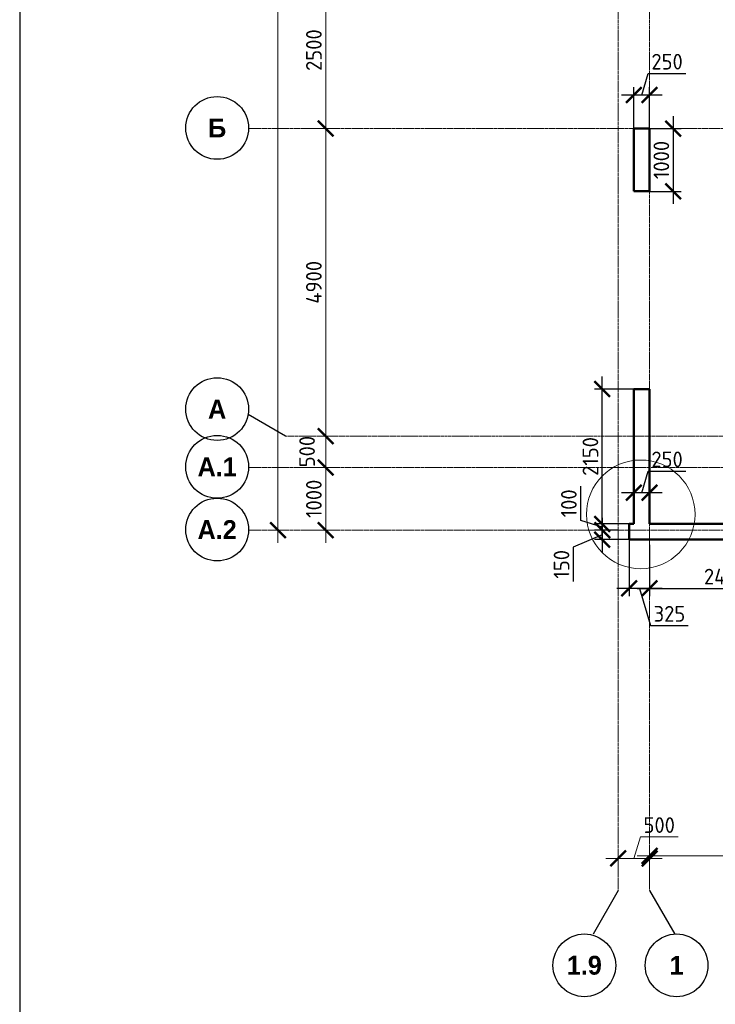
# Model space of a CAD drawing. Header units: millimetres. Extents: x 376598 to 1249954, y -318491 to -22134.
# Tile 23 of 256: x 441113 to 452199, y -145663 to -129974. Entities that reach past the tile are written whole.
import ezdxf

# ---------------------------------------------------------------- set-up
doc = ezdxf.new("R2010")
doc.units = ezdxf.units.MM
doc.linetypes.add('______5', pattern=[1100, 800, -100, 100, -100])
doc.linetypes.add('осевая', pattern=[50.8, 31.75, -6.35, 6.35, -6.35])
for name, color, linetype, lineweight in [('Конструкции 0.5', 5, 'Continuous', 50), ('Надписи', 200, 'Continuous', 18), ('Оси', 40, '______5', 18), ('РАЗМЕРЫ', 1, 'Continuous', 9)]:
    doc.layers.add(name, color=color, linetype=linetype, lineweight=lineweight)
doc.layers.add('ТОЛСТЫЕ_ОСНОВНЫЕ', color=6, linetype='Continuous')
doc.styles.add('Century Gothic', font='GOTHIC.TTF')
doc.styles.add('GOST-2.304_Type-B', font='GOST_Common.ttf')
doc.dimstyles.new('СПДС', dxfattribs={"dimscale": 100, "dimtxt": 2.5, "dimasz": 2.5, "dimexe": 1.25, "dimexo": 0, "dimtad": 1, "dimdec": 0, "dimtxsty": 'GOST-2.304_Type-B', "dimblk": 'ARCHTICK', "dimcen": 2.5, "dimdle": 2, "dimadec": 0, "dimazin": 2, "dimtfac": 0.75, "dimtdec": 0, "dimtmove": 1, "dimatfit": 3, "dimfxl": 1, "dimtolj": 1, "dimarcsym": 1})

# ---------------------------------------------------------------- blocks, each defined once
blk = doc.blocks.new('NSY101')
at = {"color": 0, "linetype": 'ByBlock', "lineweight": -2}
blk.add_circle((0, 0), 50, dxfattribs=at)
blk = doc.blocks.new('_ArchTick')
at = {"color": 0, "linetype": 'ByBlock', "const_width": 0.15}
blk.add_lwpolyline([(-0.5, -0.5), (0.5, 0.5)], dxfattribs=at)
blk = doc.blocks.new('*D1380')
at = {"layer": 'DEFPOINTS', "color": 0, "lineweight": 0, "transparency": 16777216}
for p in [(474455, -133625), (473955, -133877), (474455, -133963)]:
    blk.add_point(p, dxfattribs=at)
at = {"layer": 'РАЗМЕРЫ', "color": 0, "lineweight": -2, "transparency": 16777216}
for p, q in [((474205, -133625), (474308, -133281)), ((474308, -133281), (474908, -133281)), ((473955, -133877), (473955, -133500)), ((474455, -133963), (474455, -133500)), ((473755, -133625), (474655, -133625))]:
    blk.add_line(p, q, dxfattribs=at)
at = {"layer": 'РАЗМЕРЫ', "color": 0, "lineweight": -2, "transparency": 16777216, "xscale": 250, "yscale": 250, "zscale": 250, "rotation": 180}
blk.add_blockref('_ArchTick', (473955, -133625), dxfattribs=at)
at = {"layer": 'РАЗМЕРЫ', "color": 0, "lineweight": -2, "transparency": 16777216, "xscale": 250, "yscale": 250, "zscale": 250}
blk.add_blockref('_ArchTick', (474455, -133625), dxfattribs=at)
at = {"layer": 'РАЗМЕРЫ', "color": 0, "transparency": 16777216, "insert": (474608, -133094), "char_height": 250, "attachment_point": 5, "style": 'GOST-2.304_Type-B'}
blk.add_mtext('\\A1;500', dxfattribs=at)
blk = doc.blocks.new('*D1381')
at = {"layer": 'DEFPOINTS', "color": 0, "lineweight": 0, "transparency": 16777216}
for p in [(478555, -133586), (474455, -133963), (478555, -133916)]:
    blk.add_point(p, dxfattribs=at)
at = {"layer": 'РАЗМЕРЫ', "color": 0, "lineweight": -2, "transparency": 16777216}
for p, q in [((474455, -133963), (474455, -133461)), ((478555, -133916), (478555, -133461)), ((474255, -133586), (478755, -133586))]:
    blk.add_line(p, q, dxfattribs=at)
at = {"layer": 'РАЗМЕРЫ', "color": 0, "lineweight": -2, "transparency": 16777216, "xscale": 250, "yscale": 250, "zscale": 250, "rotation": 180}
blk.add_blockref('_ArchTick', (474455, -133586), dxfattribs=at)
at = {"layer": 'РАЗМЕРЫ', "color": 0, "lineweight": -2, "transparency": 16777216, "xscale": 250, "yscale": 250, "zscale": 250}
blk.add_blockref('_ArchTick', (478555, -133586), dxfattribs=at)
at = {"layer": 'РАЗМЕРЫ', "color": 0, "transparency": 16777216, "insert": (476505, -133398), "char_height": 250, "attachment_point": 5, "style": 'GOST-2.304_Type-B'}
blk.add_mtext('\\A1;4100', dxfattribs=at)
blk = doc.blocks.new('*D1392')
at = {"layer": 'DEFPOINTS', "color": 0, "lineweight": 0, "transparency": 16777216}
for p in [(468532, -106495), (468907, -106495), (468658, -128395)]:
    blk.add_point(p, dxfattribs=at)
at = {"layer": 'РАЗМЕРЫ', "color": 0, "lineweight": -2, "transparency": 16777216}
for p, q in [((468532, -128595), (468532, -106295)), ((468907, -106495), (468407, -106495)), ((468658, -128395), (468407, -128395))]:
    blk.add_line(p, q, dxfattribs=at)
at = {"layer": 'РАЗМЕРЫ', "color": 0, "lineweight": -2, "transparency": 16777216, "xscale": 250, "yscale": 250, "zscale": 250}
for p, rotation in [((468532, -106495), 90), ((468532, -128395), 270)]:
    blk.add_blockref('_ArchTick', p, dxfattribs=dict(at, rotation=rotation))
at = {"layer": 'РАЗМЕРЫ', "color": 0, "transparency": 16777216, "insert": (468345, -117445), "char_height": 250, "attachment_point": 5, "rotation": 90, "style": 'GOST-2.304_Type-B'}
blk.add_mtext('\\A1;21900', dxfattribs=at)
blk = doc.blocks.new('*D1393')
at = {"layer": 'DEFPOINTS', "color": 0, "lineweight": 0, "transparency": 16777216}
for p in [(468830, -127395), (469292, -127395), (468890, -128395)]:
    blk.add_point(p, dxfattribs=at)
at = {"layer": 'РАЗМЕРЫ', "color": 0, "lineweight": -2, "transparency": 16777216}
for p, q in [((469292, -128595), (469292, -127195)), ((468830, -127395), (469417, -127395)), ((468890, -128395), (469417, -128395))]:
    blk.add_line(p, q, dxfattribs=at)
at = {"layer": 'РАЗМЕРЫ', "color": 0, "lineweight": -2, "transparency": 16777216, "xscale": 250, "yscale": 250, "zscale": 250}
for p, rotation in [((469292, -127395), 90), ((469292, -128395), 270)]:
    blk.add_blockref('_ArchTick', p, dxfattribs=dict(at, rotation=rotation))
at = {"layer": 'РАЗМЕРЫ', "color": 0, "transparency": 16777216, "insert": (469104, -127895), "char_height": 250, "attachment_point": 5, "rotation": 90, "style": 'GOST-2.304_Type-B'}
blk.add_mtext('\\A1;1000', dxfattribs=at)
blk = doc.blocks.new('*D1394')
at = {"layer": 'DEFPOINTS', "color": 0, "lineweight": 0, "transparency": 16777216}
for p in [(469198, -126895), (469292, -126895), (468830, -127395)]:
    blk.add_point(p, dxfattribs=at)
at = {"layer": 'РАЗМЕРЫ', "color": 0, "lineweight": -2, "transparency": 16777216}
for p, q in [((469292, -127595), (469292, -126695)), ((469198, -126895), (469417, -126895)), ((468830, -127395), (469417, -127395))]:
    blk.add_line(p, q, dxfattribs=at)
at = {"layer": 'РАЗМЕРЫ', "color": 0, "lineweight": -2, "transparency": 16777216, "xscale": 250, "yscale": 250, "zscale": 250}
for p, rotation in [((469292, -126895), 90), ((469292, -127395), 270)]:
    blk.add_blockref('_ArchTick', p, dxfattribs=dict(at, rotation=rotation))
at = {"layer": 'РАЗМЕРЫ', "color": 0, "transparency": 16777216, "insert": (468996, -127142), "char_height": 250, "attachment_point": 5, "rotation": 90, "style": 'GOST-2.304_Type-B'}
blk.add_mtext('\\A1;500', dxfattribs=at)
blk = doc.blocks.new('*D1395')
at = {"layer": 'DEFPOINTS', "color": 0, "lineweight": 0, "transparency": 16777216}
for p in [(468934, -121995), (469292, -121995), (469198, -126895)]:
    blk.add_point(p, dxfattribs=at)
at = {"layer": 'РАЗМЕРЫ', "color": 0, "lineweight": -2, "transparency": 16777216}
for p, q in [((469292, -127095), (469292, -121795)), ((468934, -121995), (469417, -121995)), ((469198, -126895), (469417, -126895))]:
    blk.add_line(p, q, dxfattribs=at)
at = {"layer": 'РАЗМЕРЫ', "color": 0, "lineweight": -2, "transparency": 16777216, "xscale": 250, "yscale": 250, "zscale": 250}
for p, rotation in [((469292, -121995), 90), ((469292, -126895), 270)]:
    blk.add_blockref('_ArchTick', p, dxfattribs=dict(at, rotation=rotation))
at = {"layer": 'РАЗМЕРЫ', "color": 0, "transparency": 16777216, "insert": (469104, -124445), "char_height": 250, "attachment_point": 5, "rotation": 90, "style": 'GOST-2.304_Type-B'}
blk.add_mtext('\\A1;4900', dxfattribs=at)
blk = doc.blocks.new('*D1396')
at = {"layer": 'DEFPOINTS', "color": 0, "lineweight": 0, "transparency": 16777216}
for p in [(468934, -119495), (469292, -119495), (468934, -121995)]:
    blk.add_point(p, dxfattribs=at)
at = {"layer": 'РАЗМЕРЫ', "color": 0, "lineweight": -2, "transparency": 16777216}
for p, q in [((469292, -122195), (469292, -119295)), ((468934, -119495), (469417, -119495)), ((468934, -121995), (469417, -121995))]:
    blk.add_line(p, q, dxfattribs=at)
at = {"layer": 'РАЗМЕРЫ', "color": 0, "lineweight": -2, "transparency": 16777216, "xscale": 250, "yscale": 250, "zscale": 250}
for p, rotation in [((469292, -119495), 90), ((469292, -121995), 270)]:
    blk.add_blockref('_ArchTick', p, dxfattribs=dict(at, rotation=rotation))
at = {"layer": 'РАЗМЕРЫ', "color": 0, "transparency": 16777216, "insert": (469104, -120745), "char_height": 250, "attachment_point": 5, "rotation": 90, "style": 'GOST-2.304_Type-B'}
blk.add_mtext('\\A1;2500', dxfattribs=at)
blk = doc.blocks.new('*D276')
at = {"layer": 'DEFPOINTS', "color": 0, "lineweight": 0, "transparency": 16777216}
for p in [(450902, -131174), (450902, -131963), (451152, -131963)]:
    blk.add_point(p, dxfattribs=at)
at = {"layer": 'РАЗМЕРЫ', "color": 0, "lineweight": -2, "transparency": 16777216}
for p, q in [((451027, -131174), (451130, -130831)), ((451130, -130831), (451730, -130831)), ((450902, -131963), (450902, -131049)), ((451152, -131963), (451152, -131049)), ((451352, -131174), (450702, -131174))]:
    blk.add_line(p, q, dxfattribs=at)
at = {"layer": 'РАЗМЕРЫ', "color": 0, "lineweight": -2, "transparency": 16777216, "xscale": 250, "yscale": 250, "zscale": 250, "rotation": 180}
blk.add_blockref('_ArchTick', (450902, -131174), dxfattribs=at)
at = {"layer": 'РАЗМЕРЫ', "color": 0, "lineweight": -2, "transparency": 16777216, "xscale": 250, "yscale": 250, "zscale": 250}
blk.add_blockref('_ArchTick', (451152, -131174), dxfattribs=at)
at = {"layer": 'РАЗМЕРЫ', "color": 0, "lineweight": 0, "transparency": 16777216, "insert": (451430, -130643), "char_height": 250, "attachment_point": 5, "style": 'GOST-2.304_Type-B'}
blk.add_mtext('\\A1;250', dxfattribs=at)
blk = doc.blocks.new('*D277')
at = {"layer": 'DEFPOINTS', "color": 0, "lineweight": 0, "transparency": 16777216}
for p in [(451152, -131709), (451102, -132709), (451527, -132709)]:
    blk.add_point(p, dxfattribs=at)
at = {"layer": 'РАЗМЕРЫ', "color": 0, "lineweight": -2, "transparency": 16777216}
for p, q in [((451527, -131509), (451527, -132909)), ((451152, -131709), (451652, -131709)), ((451102, -132709), (451652, -132709))]:
    blk.add_line(p, q, dxfattribs=at)
at = {"layer": 'РАЗМЕРЫ', "color": 0, "lineweight": -2, "transparency": 16777216, "xscale": 250, "yscale": 250, "zscale": 250}
for p, rotation in [((451527, -131709), 90), ((451527, -132709), 270)]:
    blk.add_blockref('_ArchTick', p, dxfattribs=dict(at, rotation=rotation))
at = {"layer": 'РАЗМЕРЫ', "color": 0, "lineweight": 0, "transparency": 16777216, "insert": (451339, -132209), "char_height": 250, "attachment_point": 5, "rotation": 90, "style": 'GOST-2.304_Type-B'}
blk.add_mtext('\\A1;1000', dxfattribs=at)
blk = doc.blocks.new('*D326')
at = {"layer": 'DEFPOINTS', "color": 0, "lineweight": 0, "transparency": 16777216}
for p in [(450397, -135859), (450902, -135859), (450902, -138009)]:
    blk.add_point(p, dxfattribs=at)
at = {"layer": 'РАЗМЕРЫ', "color": 0, "lineweight": -2, "transparency": 16777216}
for p, q in [((450397, -138209), (450397, -135659)), ((450902, -135859), (450272, -135859)), ((450902, -138009), (450272, -138009))]:
    blk.add_line(p, q, dxfattribs=at)
at = {"layer": 'РАЗМЕРЫ', "color": 0, "lineweight": -2, "transparency": 16777216, "xscale": 250, "yscale": 250, "zscale": 250}
for p, rotation in [((450397, -135859), 90), ((450397, -138009), 270)]:
    blk.add_blockref('_ArchTick', p, dxfattribs=dict(at, rotation=rotation))
at = {"layer": 'РАЗМЕРЫ', "color": 0, "lineweight": 0, "transparency": 16777216, "insert": (450209, -136934), "char_height": 250, "attachment_point": 5, "rotation": 90, "style": 'GOST-2.304_Type-B'}
blk.add_mtext('\\A1;2150', dxfattribs=at)
blk = doc.blocks.new('*D327')
at = {"layer": 'DEFPOINTS', "color": 0, "lineweight": 0, "transparency": 16777216}
for p in [(450902, -137511), (450902, -137789), (451152, -137838)]:
    blk.add_point(p, dxfattribs=at)
at = {"layer": 'РАЗМЕРЫ', "color": 0, "lineweight": -2, "transparency": 16777216}
for p, q in [((451027, -137511), (451130, -137168)), ((451130, -137168), (451730, -137168)), ((450902, -137789), (450902, -137386)), ((451152, -137838), (451152, -137386)), ((451352, -137511), (450702, -137511))]:
    blk.add_line(p, q, dxfattribs=at)
at = {"layer": 'РАЗМЕРЫ', "color": 0, "lineweight": -2, "transparency": 16777216, "xscale": 250, "yscale": 250, "zscale": 250, "rotation": 180}
blk.add_blockref('_ArchTick', (450902, -137511), dxfattribs=at)
at = {"layer": 'РАЗМЕРЫ', "color": 0, "lineweight": -2, "transparency": 16777216, "xscale": 250, "yscale": 250, "zscale": 250}
blk.add_blockref('_ArchTick', (451152, -137511), dxfattribs=at)
at = {"layer": 'РАЗМЕРЫ', "color": 0, "lineweight": 0, "transparency": 16777216, "insert": (451430, -136980), "char_height": 250, "attachment_point": 5, "style": 'GOST-2.304_Type-B'}
blk.add_mtext('\\A1;250', dxfattribs=at)
blk = doc.blocks.new('*D328')
at = {"layer": 'DEFPOINTS', "color": 0, "lineweight": 0, "transparency": 16777216}
for p in [(450827, -138259), (451152, -138344), (450827, -139035)]:
    blk.add_point(p, dxfattribs=at)
at = {"layer": 'РАЗМЕРЫ', "color": 0, "lineweight": -2, "transparency": 16777216}
for p, q in [((450827, -138259), (450827, -139160)), ((451152, -138344), (451152, -139160)), ((451352, -139035), (450627, -139035)), ((450990, -139035), (451168, -139629)), ((451168, -139629), (451768, -139629))]:
    blk.add_line(p, q, dxfattribs=at)
at = {"layer": 'РАЗМЕРЫ', "color": 0, "lineweight": -2, "transparency": 16777216, "xscale": 250, "yscale": 250, "zscale": 250, "rotation": 180}
blk.add_blockref('_ArchTick', (450827, -139035), dxfattribs=at)
at = {"layer": 'РАЗМЕРЫ', "color": 0, "lineweight": -2, "transparency": 16777216, "xscale": 250, "yscale": 250, "zscale": 250}
blk.add_blockref('_ArchTick', (451152, -139035), dxfattribs=at)
at = {"layer": 'РАЗМЕРЫ', "color": 0, "lineweight": 0, "transparency": 16777216, "insert": (451468, -139441), "char_height": 250, "attachment_point": 5, "style": 'GOST-2.304_Type-B'}
blk.add_mtext('\\A1;325', dxfattribs=at)
blk = doc.blocks.new('*D329')
at = {"layer": 'DEFPOINTS', "color": 0, "lineweight": 0, "transparency": 16777216}
for p in [(451152, -138344), (453552, -138616), (453552, -139035)]:
    blk.add_point(p, dxfattribs=at)
at = {"layer": 'РАЗМЕРЫ', "color": 0, "lineweight": -2, "transparency": 16777216}
for p, q in [((451152, -138344), (451152, -139160)), ((453552, -138616), (453552, -139160)), ((450952, -139035), (453752, -139035))]:
    blk.add_line(p, q, dxfattribs=at)
at = {"layer": 'РАЗМЕРЫ', "color": 0, "lineweight": -2, "transparency": 16777216, "xscale": 250, "yscale": 250, "zscale": 250, "rotation": 180}
blk.add_blockref('_ArchTick', (451152, -139035), dxfattribs=at)
at = {"layer": 'РАЗМЕРЫ', "color": 0, "lineweight": -2, "transparency": 16777216, "xscale": 250, "yscale": 250, "zscale": 250}
blk.add_blockref('_ArchTick', (453552, -139035), dxfattribs=at)
at = {"layer": 'РАЗМЕРЫ', "color": 0, "lineweight": 0, "transparency": 16777216, "insert": (452352, -138848), "char_height": 250, "attachment_point": 5, "style": 'GOST-2.304_Type-B'}
blk.add_mtext('\\A1;2400', dxfattribs=at)
blk = doc.blocks.new('*U58')
at = {"layer": 'ТОЛСТЫЕ_ОСНОВНЫЕ', "color": 6}
blk.add_lwpolyline([(20, 5), (1256, 5), (1256, 589), (20, 589)], close=True, dxfattribs=at)
blk = doc.blocks.new('*D1138')
at = {"layer": 'DEFPOINTS', "color": 0, "lineweight": 0, "transparency": 16777216}
for p in [(450902, -138009), (450397, -138109), (450652, -138109)]:
    blk.add_point(p, dxfattribs=at)
at = {"layer": 'РАЗМЕРЫ', "color": 0, "lineweight": -2, "transparency": 16777216}
for p, q in [((450053, -137956), (450053, -137406)), ((450397, -138009), (450397, -137759)), ((450397, -138059), (450053, -137956)), ((450902, -138009), (450272, -138009)), ((450397, -138009), (450397, -138109)), ((450397, -138009), (450397, -138109)), ((450652, -138109), (450272, -138109)), ((450397, -138109), (450397, -138359))]:
    blk.add_line(p, q, dxfattribs=at)
at = {"layer": 'РАЗМЕРЫ', "color": 0, "lineweight": -2, "transparency": 16777216, "xscale": 250, "yscale": 250, "zscale": 250}
for p, rotation in [((450397, -138009), 270), ((450397, -138109), 90)]:
    blk.add_blockref('_ArchTick', p, dxfattribs=dict(at, rotation=rotation))
at = {"layer": 'РАЗМЕРЫ', "color": 0, "lineweight": 0, "transparency": 16777216, "insert": (449865, -137681), "char_height": 250, "attachment_point": 5, "rotation": 90, "style": 'GOST-2.304_Type-B'}
blk.add_mtext('\\A1;100', dxfattribs=at)
blk = doc.blocks.new('*D1139')
at = {"layer": 'DEFPOINTS', "color": 0, "lineweight": 0, "transparency": 16777216}
for p in [(450652, -138109), (450397, -138259), (450827, -138259)]:
    blk.add_point(p, dxfattribs=at)
at = {"layer": 'РАЗМЕРЫ', "color": 0, "lineweight": -2, "transparency": 16777216}
for p, q in [((450397, -137909), (450397, -138459)), ((450397, -138184), (449935, -138377)), ((450652, -138109), (450272, -138109)), ((449935, -138377), (449935, -138927)), ((450827, -138259), (450272, -138259))]:
    blk.add_line(p, q, dxfattribs=at)
at = {"layer": 'РАЗМЕРЫ', "color": 0, "lineweight": -2, "transparency": 16777216, "xscale": 250, "yscale": 250, "zscale": 250}
for p, rotation in [((450397, -138109), 90), ((450397, -138259), 270)]:
    blk.add_blockref('_ArchTick', p, dxfattribs=dict(at, rotation=rotation))
at = {"layer": 'РАЗМЕРЫ', "color": 0, "lineweight": 0, "transparency": 16777216, "insert": (449748, -138652), "char_height": 250, "attachment_point": 5, "rotation": 90, "style": 'GOST-2.304_Type-B'}
blk.add_mtext('\\A1;150', dxfattribs=at)
blk = doc.blocks.new('оси 2.2-2.3')
at = {"layer": 'Оси', "color": 16, "linetype": 'осевая', "lineweight": 0, "transparency": 33554687}
for p, q in [((473954.9, -105027.5), (473954.9, -134138.1)), ((474454.9, -105027.5), (474454.9, -134138.1)), ((468076.3, -121995.4), (524372.9, -121995.4)), ((468653.8, -126895.4), (523707.4, -126895.4)), ((468076.3, -127395.4), (524372.9, -127395.4)), ((468076.3, -128395.4), (524372.9, -128395.4))]:
    blk.add_line(p, q, dxfattribs=at)
at = {"layer": 'Оси', "color": 16, "linetype": '______5', "lineweight": 25, "transparency": 33554687}
for p, q in [((468653.8, -126895.4), (468057.5, -126551.1)), ((473954.9, -134138.1), (473518.8, -134893.5)), ((474454.9, -134138.1), (474891.1, -134893.5))]:
    blk.add_line(p, q, dxfattribs=at)
at = {"layer": 'Оси', "color": 16, "linetype": 'Continuous', "lineweight": 25, "transparency": 33554687, "xscale": 9.999999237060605, "yscale": 9.999999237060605, "zscale": 9.999999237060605}
for p in [(467562.7, -121985.2), (467562.7, -126465.2), (467562.7, -127385.2), (467562.7, -128385.2), (473414.4, -135329.4), (474884.4, -135329.4)]:
    blk.add_blockref('NSY101', p, dxfattribs=at)
at = {"layer": 'Оси', "color": 16, "linetype": 'Continuous', "lineweight": 25, "transparency": 33554687, "char_height": 300, "attachment_point": 5, "style": 'Century Gothic'}
for s, insert, width in [('\\A1;{\\fCentury Gothic|i0|b1;\\H300.000000;\\W1.000000;\\C16;Б}\\P', (467562.7, -121985.2), 390), ('\\A1;{\\fCentury Gothic|i0|b1;\\H300.000000;\\W1.000000;\\C16;А}\\P', (467562.7, -126465.2), 460), ('\\A1;{\\fCentury Gothic|i0|b1;\\H300.000000;\\W1.000000;\\C16;А.1}\\P', (467562.7, -127385.2), 810), ('\\A1;{\\fCentury Gothic|i0|b1;\\H300.000000;\\W1.000000;\\C16;А.2}\\P', (467562.7, -128385.2), 810), ('\\A1;{\\fCentury Gothic|i0|b1;\\H300.000000;\\W1.000000;\\C16;1.9}\\P', (473414.4, -135329.4), 735), ('\\A1;{\\fCentury Gothic|i0|b1;\\H300.000000;\\W1.000000;\\C16;1}\\P', (474884.4, -135329.4), 385)]:
    blk.add_mtext(s, dxfattribs=dict(at, insert=insert, width=width))
at = {"layer": 'РАЗМЕРЫ', "color": 1}
for base, p1, p2, picture, middle in [((468532.1, -106495.4), (468657.9, -128395.4), (468907, -106495.4), '*D1392', (468344.6, -117445.4)), ((469291.8, -119495.4), (468934.1, -121995.4), (468934.1, -119495.4), '*D1396', (469104.3, -120745.4)), ((469291.8, -121995.4), (469198.3, -126895.4), (468934.1, -121995.4), '*D1395', (469104.3, -124445.4)), ((469291.8, -127395.4), (468889.7, -128395.4), (468830.3, -127395.4), '*D1393', (469104.3, -127895.4))]:
    dim = blk.add_linear_dim(base=base, p1=p1, p2=p2, angle=90, dimstyle='СПДС', dxfattribs=at)
    dim.commit()
    dim.dimension.update_dxf_attribs({"geometry": picture, "text_midpoint": middle})
dim = blk.add_linear_dim(base=(469291.8, -126895.4), p1=(468830.3, -127395.4), p2=(469198.3, -126895.4), angle=90, dimstyle='СПДС', dxfattribs=at)
dim.commit()
dim.dimension.update_dxf_attribs({"geometry": '*D1394', "text_midpoint": (469183.4, -127142.4), "dimtype": 128})
for base, p1, p2, picture, middle in [((474454.9, -133625.1), (473954.9, -133877), (474454.9, -133963), '*D1380', (474370.6, -133093.9)), ((478554.9, -133585.8), (474454.9, -133963), (478554.9, -133916.3), '*D1381', (476504.9, -133398.3))]:
    dim = blk.add_linear_dim(base=base, p1=p1, p2=p2, dimstyle='СПДС', dxfattribs=at)
    dim.commit()
    dim.dimension.update_dxf_attribs({"geometry": picture, "text_midpoint": middle})

msp = doc.modelspace()

# ---------------------------------------------------------------- linework, layer by layer
at = {"layer": 'Конструкции 0.5'}
for p, q in [((451152, -131708.7, 3100), (450902, -131708.7, 3100)), ((450902, -131708.7, 3100), (450902, -132708.7, 3100)), ((451152, -132708.7, 3100), (451152, -131708.7, 3100)), ((450902, -132708.7, 3100), (451152, -132708.7, 3100))]:
    msp.add_line(p, q, dxfattribs=at)
at = {"layer": 'Конструкции 0.5', "color": 3}
for p, q in [((451032, -135858.7, 3100), (450902, -135858.7, 3100)), ((450902, -135858.7, 3100), (450902, -138008.7, 3100)), ((451152, -135858.7, 3100), (451032, -135858.7, 3100)), ((451152, -138008.7, 3100), (451152, -135858.7, 3100)), ((450902, -138008.7, 3100), (450827, -138008.7, 3100)), ((450827, -138008.7, 3100), (450827, -138258.7, 3100)), ((453752, -138008.7, 3100), (451152, -138008.7, 3100)), ((450827, -138258.7, 3100), (453552, -138258.7, 3100))]:
    msp.add_line(p, q, dxfattribs=at)
at = {"layer": 'Надписи', "color": 0}
msp.add_circle((451010.5, -137856, 3100), 865.7, dxfattribs=at)

# ---------------------------------------------------------------- block references
at = {"xscale": 100, "yscale": 100, "zscale": 100}
msp.add_blockref('*U58', (439112.8, -168789.7, 3100), dxfattribs=at)
at = {"layer": 'РАЗМЕРЫ', "color": 1}
msp.add_blockref('оси 2.2-2.3', (-23302.9, -9713.4, 3100), dxfattribs=at)

# ---------------------------------------------------------------- dimensions: what is measured, and where the dimension line sits
at = {"layer": 'РАЗМЕРЫ', "color": 1, "lineweight": 0}
for base, p1, p2, picture, middle in [((450902, -131174.3, 3100), (451152.1, -131963, 3100), (450902, -131963, 3100), '*D276', (451192.7, -130643, 3100)), ((450902, -137511.5, 3100), (451152.1, -137838.2, 3100), (450902, -137788.9, 3100), '*D327', (451192.7, -136980.2, 3100)), ((450827, -139035.1, 3100), (451152.1, -138343.7, 3100), (450827, -138258.7, 3100), '*D328', (451230.2, -139441.4, 3100)), ((453552, -139035.1, 3100), (451152.1, -138343.7, 3100), (453552, -138615.9, 3100), '*D329', (452352, -138847.6, 3100))]:
    dim = msp.add_linear_dim(base=base, p1=p1, p2=p2, dimstyle='СПДС', dxfattribs=at)
    dim.commit()
    dim.dimension.update_dxf_attribs({"geometry": picture, "text_midpoint": middle})
for base, p1, p2, picture, middle in [((451526.9, -132708.7, 3100), (451152, -131708.7, 3100), (451102, -132708.7, 3100), '*D277', (451339.4, -132208.7, 3100)), ((450396.7, -135858.7, 3100), (450902, -138008.7, 3100), (450902, -135858.7, 3100), '*D326', (450209.2, -136933.7, 3100)), ((450396.7, -138108.7, 3100), (450902, -138008.7, 3100), (450652.1, -138108.7, 3100), '*D1138', (449865.4, -137893.1, 3100))]:
    dim = msp.add_linear_dim(base=base, p1=p1, p2=p2, angle=90, dimstyle='СПДС', dxfattribs=at)
    dim.commit()
    dim.dimension.update_dxf_attribs({"geometry": picture, "text_midpoint": middle})
dim = msp.add_linear_dim(base=(450396.7, -138258.7, 3100), p1=(450652.1, -138108.7, 3100), p2=(450827, -138258.7, 3100), angle=90, dimstyle='СПДС', dxfattribs=at)
dim.commit()
dim.dimension.update_dxf_attribs({"geometry": '*D1139', "text_midpoint": (449935.1, -138439.1, 3100), "dimtype": 160})

doc.saveas('drawing.dxf')
